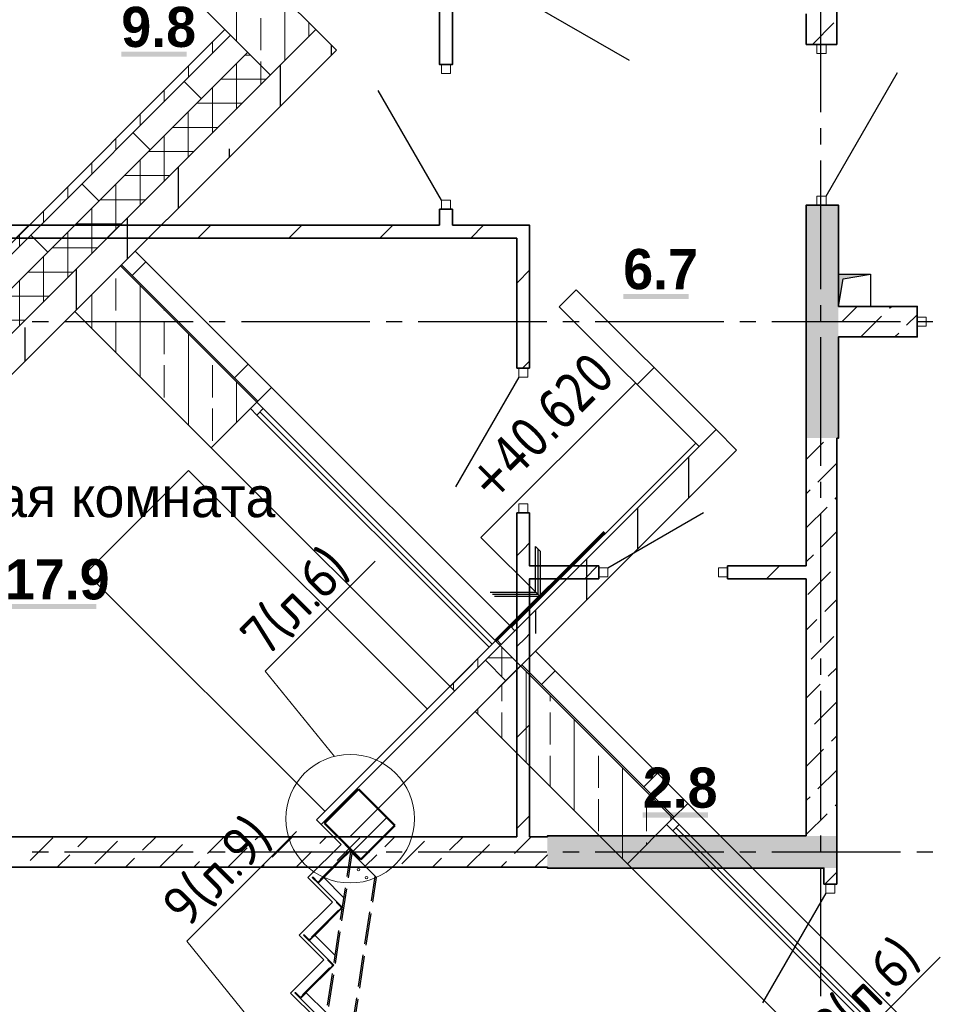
# Model space of a CAD drawing. Header units: millimetres. Extents: x 259029 to 2494469, y -731578 to -57567.
# Tile 185 of 252: x 462884 to 468628, y -585595 to -579469. Entities that reach past the tile are written whole.
import ezdxf
from ezdxf import colors
from ezdxf.entities.mleader import LeaderData, LeaderLine
from ezdxf.math import Vec2, Vec3

# ---------------------------------------------------------------- set-up
doc = ezdxf.new("R2010")
doc.units = ezdxf.units.MM
doc.linetypes.add('______2', pattern=[270, 200, -70])
for name, color, linetype, lineweight in [('1 Плита', 3, 'Continuous', 30), ('RAZMER', 100, 'Continuous', 15), ('Standard', 7, 'Continuous', 25), ('Общий01', 7, 'Continuous', 13), ('РАЗРЕЗЫ', 10, 'Continuous', 60), ('Символы 0.20', 1, 'Continuous', 20), ('Стена', 7, 'Continuous', 50), ('Стена_ бетон несущ.', 253, 'Continuous', 70)]:
    doc.layers.add(name, color=color, linetype=linetype, lineweight=lineweight)
for name, color, linetype in [('PDF _Геометрия', 7, 'Continuous'), ('PDF _Сплошная заливка', 7, 'Continuous'), ('PDF _Текст', 7, 'Continuous')]:
    doc.layers.add(name, color=color, linetype=linetype)
doc.styles.add('PDF Century Gothic', font='GOTHIC.TTF')
doc.styles.add('PDF Century Gothic Bold', font='GOTHICB.TTF')
doc.styles.add('TAHOMA', font='tahoma.ttf')
doc.styles.add('ГОСТ', font='GOST_Common.ttf')
pattern_1 = [(45, (239745.95, -150451.4), (-449.0128, 449.0128), []), (45, (240194.96, -150451.4), (-449.0128, 449.0128), [793.75, -158.75, 0, -158.75])]
pattern_2 = [(0, (605613.3, -619424.9), (450, 450), [450, -450]), (90, (605613.3, -619424.9), (-450, 450), [450, -450])]
pattern_3 = [(45, (604713.32, -620324.9), (-212.132, 212.132), []), (45, (604607.25, -620218.84), (-212.132, 212.132), [200, -70])]
pattern_4 = [(45, (604713.32, -620324.9), (-106.066, 106.066), []), (135, (604713.32, -620324.9), (-106.066, -106.066), [])]

# ---------------------------------------------------------------- blocks, each defined once
blk = doc.blocks.new('_None')
blk = doc.blocks.new('ааапп')
at = {"layer": 'Standard', "linetype": 'Continuous', "lineweight": 13}
h = blk.add_hatch(dxfattribs=at)
h.set_pattern_fill('____', scale=225, style=0, pattern_type=2)
h.set_pattern_definition([(0, (605163.32, -619874.9), (225, 225), [225, -225]), (90, (605163.32, -619874.9), (-225, 225), [225, -225])])
h.paths.add_polyline_path([(609330, -563089), (609330, -563239), (616730, -563239), (616730, -563089)], flags=0)
h = blk.add_hatch(dxfattribs=at)
h.set_pattern_fill('____', scale=450, style=0, pattern_type=2)
h.set_pattern_definition(pattern_2)
h.paths.add_polyline_path([(615360, -564819), (615360, -563619), (615240, -563619), (615240, -564819)], flags=0)
h = blk.add_hatch(dxfattribs=at)
h.set_pattern_fill('____', scale=450, style=0, pattern_type=2)
h.set_pattern_definition(pattern_2)
h.paths.add_polyline_path([(616980, -566959), (617130, -566959), (617130, -565729), (616980, -565729)], flags=0)
h = blk.add_hatch(dxfattribs=at)
h.set_pattern_fill('____', scale=450, style=0, pattern_type=2)
h.set_pattern_definition(pattern_2)
h.paths.add_polyline_path([(615360, -568479), (615360, -567139), (615240, -567139), (615240, -568479)], flags=0)
at = {"layer": 'Стена_ бетон несущ.', "linetype": 'Continuous', "lineweight": 13}
h = blk.add_hatch(dxfattribs=at)
h.set_pattern_fill('__________7', color=9, scale=100, style=0, pattern_type=2)
h.set_pattern_definition(pattern_3)
h.paths.add_polyline_path([(616730, -562639), (616730, -563439), (617130, -563439), (617130, -562639)], flags=0)
h = blk.add_hatch(dxfattribs=at)
h.set_pattern_fill('__________5', scale=100, style=0, pattern_type=2)
h.set_pattern_definition([(45, (604713.32, -620324.9), (-212.132, 212.132), []), (45, (604607.25, -620218.84), (-212.132, 212.132), [])])
h.paths.add_polyline_path([(609330, -563039), (609330, -563089), (616730, -563089), (616730, -563039)], flags=0)
h = blk.add_hatch(dxfattribs=at)
h.set_pattern_fill('__________6', scale=100, style=0, pattern_type=2)
h.set_pattern_definition(pattern_4)
h.paths.add_polyline_path([(609330, -563239), (609330, -563439), (616730, -563439), (616730, -563239)], flags=0)
at = {"layer": 'Стена_ бетон несущ.', "linetype": 'Continuous', "lineweight": 25}
h = blk.add_hatch(dxfattribs=at)
h.set_pattern_fill('ANSI35', scale=100, style=0)
h.set_pattern_definition(pattern_1)
h.paths.add_polyline_path([(609930, -568039), (609930, -563619), (617130, -563619), (617130, -563439), (608930, -563439), (608930, -563619), (609750, -563619), (609750, -568039)])
at = {"layer": 'Стена_ бетон несущ.', "linetype": 'Continuous', "lineweight": 13}
h = blk.add_hatch(dxfattribs=at)
h.set_pattern_fill('__________7', color=9, scale=100, style=0, pattern_type=2)
h.set_pattern_definition(pattern_3)
h.paths.add_polyline_path([(615230, -564819), (615230, -563619), (614830, -563619), (614830, -564819)], flags=0)
h = blk.add_hatch(dxfattribs=at)
h.set_pattern_fill('__________7', color=9, scale=100, style=0, pattern_type=2)
h.set_pattern_definition(pattern_3)
h.paths.add_polyline_path([(614830, -566959), (615230, -566959), (615230, -566919), (614830, -566919)], flags=0)
h = blk.add_hatch(dxfattribs=at)
h.set_pattern_fill('__________6', scale=100, style=0, pattern_type=2)
h.set_pattern_definition(pattern_4)
h.paths.add_polyline_path([(615100.1, -567139), (615230, -567139), (615230, -566959), (615100.1, -566959)], flags=0)
at = {"layer": 'Стена_ бетон несущ.', "linetype": 'Continuous', "lineweight": 25}
h = blk.add_hatch(dxfattribs=at)
h.set_pattern_fill('ANSI35', scale=100, style=0)
h.set_pattern_definition(pattern_1)
h.paths.add_polyline_path([(615230, -566959), (615230, -567139), (617130, -567139), (617130, -566959)])
at = {"layer": 'Стена_ бетон несущ.', "linetype": 'Continuous', "lineweight": 13}
h = blk.add_hatch(dxfattribs=at)
h.set_pattern_fill('__________7', color=9, scale=100, style=0, pattern_type=2)
h.set_pattern_definition(pattern_3)
h.paths.add_polyline_path([(615230, -568479), (615230, -567139), (614830, -567139), (614830, -568479)], flags=0)
at = {"color": 0}
blk.add_line((615230, -566919), (616188.3, -566919), dxfattribs=at)
at = {"color": 3, "linetype": 'Continuous', "lineweight": 30}
for points in [[(613646.1, -567197), (613409.2, -567197), (613409.2, -567200), (613646.1, -567200), (613646.1, -567197)], [(613354.1, -567412), (613117.2, -567412), (613117.2, -567415), (613354.1, -567415), (613354.1, -567412)], [(613062.1, -567627), (612825.2, -567627), (612825.2, -567630), (613062.1, -567630), (613062.1, -567627)]]:
    blk.add_lwpolyline(points, dxfattribs=at)
at = {"layer": '1 Плита', "color": 2, "linetype": 'Continuous', "lineweight": 30}
for points in [[(613394.4, -567200), (613431.1, -567200, -0.414214), (613433.4, -567202.3), (613433.4, -567204), (613383.4, -567204), (613383.4, -567154), (613385.1, -567154, -0.414214), (613387.4, -567156.3), (613387.4, -567193, 0.414214)], [(613394.4, -567200), (613431.1, -567200, -0.414214), (613433.4, -567202.3), (613433.4, -567204), (613383.4, -567204), (613383.4, -567154), (613385.1, -567154, -0.414214), (613387.4, -567156.3), (613387.4, -567193, 0.414214)], [(613664.4, -567200), (613627.7, -567200, 0.414214), (613625.4, -567202.3), (613625.4, -567204), (613675.4, -567204), (613675.4, -567154), (613673.7, -567154, 0.414214), (613671.4, -567156.3), (613671.4, -567193, -0.414214)], [(613102.4, -567415), (613139.1, -567415, -0.414214), (613141.4, -567417.3), (613141.4, -567419), (613091.4, -567419), (613091.4, -567369), (613093.1, -567369, -0.414214), (613095.4, -567371.3), (613095.4, -567408, 0.414214)], [(613102.4, -567415), (613139.1, -567415, -0.414214), (613141.4, -567417.3), (613141.4, -567419), (613091.4, -567419), (613091.4, -567369), (613093.1, -567369, -0.414214), (613095.4, -567371.3), (613095.4, -567408, 0.414214)], [(613372.4, -567415), (613335.7, -567415, 0.414214), (613333.4, -567417.3), (613333.4, -567419), (613383.4, -567419), (613383.4, -567369), (613381.7, -567369, 0.414214), (613379.4, -567371.3), (613379.4, -567408, -0.414214)], [(612810.4, -567630), (612847.1, -567630, -0.414214), (612849.4, -567632.3), (612849.4, -567634), (612799.4, -567634), (612799.4, -567584), (612801.1, -567584, -0.414214), (612803.4, -567586.3), (612803.4, -567623, 0.414214)], [(612810.4, -567630), (612847.1, -567630, -0.414214), (612849.4, -567632.3), (612849.4, -567634), (612799.4, -567634), (612799.4, -567584), (612801.1, -567584, -0.414214), (612803.4, -567586.3), (612803.4, -567623, 0.414214)], [(613080.4, -567630), (613043.7, -567630, 0.414214), (613041.4, -567632.3), (613041.4, -567634), (613091.4, -567634), (613091.4, -567584), (613089.7, -567584, 0.414214), (613087.4, -567586.3), (613087.4, -567623, -0.414214)]]:
    blk.add_lwpolyline(points, format="xyb", close=True, dxfattribs=at)
at = {"layer": 'RAZMER', "color": 0}
blk.add_line((613975.4, -567218), (613675.4, -567218), dxfattribs=at)
blk.add_line((613975.4, -567218), (613675.4, -567218), dxfattribs=at)
at = {"layer": 'RAZMER'}
for centre in [(613620.9, -567323, 0), (613620.9, -567393, 0)]:
    blk.add_circle(centre, 8, dxfattribs=at)
at = {"layer": 'Standard', "color": 7, "linetype": 'Continuous', "lineweight": 13}
for p, q in [((615174, -564819), (615174, -564875)), ((615230, -564875), (615230, -564819)), ((615174, -564875), (615230, -564875)), ((615174, -564875), (615174, -566919)), ((615202, -566918), (615202, -564875)), ((615230, -566919), (615230, -564875)), ((615174, -568479), (615174, -568535)), ((615174, -568479), (615174, -568535)), ((615230, -568535), (615230, -568479)), ((615230, -568535), (615230, -568479)), ((615174, -568535), (615174, -571239)), ((615174, -568535), (615230, -568535)), ((615174, -568535), (615230, -568535)), ((615202, -571238), (615202, -568535)), ((615230, -571239), (615230, -568535))]:
    blk.add_line(p, q, dxfattribs=at)
at = {"layer": 'Standard', "color": 7, "linetype": 'Continuous', "lineweight": 25}
for p, q in [((615620.6, -566920), (615620.6, -566400)), ((615620.6, -566400), (616980.6, -566400)), ((615420.6, -566680), (615620.6, -566880)), ((615620.6, -566900), (615420.6, -566700)), ((615620.6, -566920), (615420.6, -566720)), ((615620.6, -566880), (615820.6, -566680)), ((615820.6, -566700), (615620.6, -566900)), ((615820.6, -566720), (615620.6, -566920)), ((615820.6, -566680), (615820.6, -566700)), ((615820.6, -566700), (615820.6, -566720)), ((615230, -567139), (615230, -566959))]:
    blk.add_line(p, q, dxfattribs=at)
at = {"layer": 'Standard', "color": 7, "linetype": 'Continuous', "lineweight": 35}
for p, q in [((613675.4, -567193), (613675.4, -566968)), ((613675.4, -566968), (613975.4, -566968)), ((613975.4, -566968), (613975.4, -567168)), ((613675.4, -567288), (613675.4, -567193)), ((613975.4, -567168), (613975.4, -567177.6))]:
    blk.add_line(p, q, dxfattribs=at)
at = {"layer": 'Standard', "color": 7, "linetype": 'Continuous', "lineweight": 50}
for p, q in [((613675.4, -567288), (613675.4, -566968)), ((613675.4, -566968), (613885.4, -566968)), ((613975.4, -566968), (613770.4, -566968)), ((613975.4, -567288), (613975.4, -566968)), ((613975.4, -567288), (613675.4, -567288)), ((613675.4, -567288), (613975.4, -567288)), ((613975.4, -567288), (613675.4, -567288))]:
    blk.add_line(p, q, dxfattribs=at)
at = {"layer": 'Standard', "color": 253, "linetype": '______2', "lineweight": 30, "true_color": 0xababab}
for p, q in [((611149.1, -569064.1), (613665.9, -567211)), ((611149.1, -569074.9), (613663.7, -567223.5)), ((611149.1, -569277.5), (613665.9, -567424.4)), ((611149.1, -569289.9), (613666.1, -567436.6))]:
    blk.add_line(p, q, dxfattribs=at)
at = {"layer": 'Standard', "color": 7, "linetype": '______2', "lineweight": 35}
for p, q in [((613675.4, -567288), (613675.4, -567207.6)), ((613975.4, -567177.6), (613975.4, -567288))]:
    blk.add_line(p, q, dxfattribs=at)
at = {"layer": 'Standard', "color": 7, "linetype": '______2', "lineweight": 50}
blk.add_line((613975.4, -567288), (613675.4, -567288), dxfattribs=at)
at = {"layer": 'Общий01', "color": 7, "linetype": 'Continuous', "lineweight": 25}
for p, q in [((609330, -563039), (616730, -563039)), ((609330, -563089), (616730, -563089)), ((609330, -563239), (616730, -563239)), ((614030, -566959), (617130, -566959)), ((615360, -566929), (616980, -566929)), ((613730, -567139), (617130, -567139))]:
    blk.add_line(p, q, dxfattribs=at)
at = {"layer": 'РАЗРЕЗЫ', "color": 3, "lineweight": 30}
for p, q in [((613383.4, -567419), (613383.4, -567164)), ((613425.4, -567204), (613675.4, -567204)), ((613433.4, -567382.2), (613433.4, -567204)), ((613091.4, -567634), (613091.4, -567379)), ((613133.4, -567419), (613383.4, -567419)), ((613141.4, -567597.2), (613141.4, -567419)), ((612799.4, -567849), (612799.4, -567594)), ((612841.4, -567634), (613091.4, -567634)), ((612849.4, -567812.2), (612849.4, -567634))]:
    blk.add_line(p, q, dxfattribs=at)
at = {"layer": 'РАЗРЕЗЫ', "color": 2, "lineweight": 30}
blk.add_line((613665.9, -567211), (613665.9, -567436.8), dxfattribs=at)
at = {"layer": 'РАЗРЕЗЫ', "color": 1, "lineweight": 30}
blk.add_lwpolyline([(611027.9, -569079), (611027.9, -568863), (611319.7, -568863), (611319.7, -568647), (611611.4, -568647), (611611.4, -568431), (611903.4, -568431), (611903.4, -568215), (612195.4, -568215), (612195.4, -567999), (612487.4, -567999), (612487.4, -567783), (612779.4, -567783), (612779.4, -567567), (613071.4, -567567), (613071.4, -567351), (613363.4, -567351), (613363.4, -567135), (613655.4, -567135), (613655.4, -566919), (613655.4, -566919)], dxfattribs=at)
at = {"layer": 'РАЗРЕЗЫ', "color": 2, "lineweight": -2}
blk.add_lwpolyline([(613655.4, -566919), (615230, -566919), (615230, -566959), (613655.4, -566959)], close=True, dxfattribs=at)
at = {"layer": 'Символы 0.20'}
blk.add_circle((613808.3, -567061.6), 400, dxfattribs=at)
at = {"layer": 'Стена', "color": 7, "linetype": 'Continuous', "lineweight": 25}
for p, q in [((617130, -563439), (608930, -563439)), ((617130, -563619), (617130, -563439)), ((617130, -563619), (609930, -563619))]:
    blk.add_line(p, q, dxfattribs=at)
at = {"layer": 'Стена', "color": 34, "linetype": 'Continuous', "lineweight": 25}
for p, q in [((615240, -564819), (615240, -563619)), ((615360, -564819), (615360, -563619)), ((615360, -564819), (615230, -564819)), ((616980, -565729), (617130, -565729)), ((616980, -565729), (616980, -566959)), ((617130, -566959), (617130, -565729)), ((615230, -566919), (615360, -566919)), ((615240, -566959), (615240, -566919)), ((615360, -566959), (615360, -566919)), ((615240, -568479), (615240, -567139)), ((615360, -568479), (615360, -567139)), ((615360, -568479), (615230, -568479)), ((615360, -568479), (615230, -568479))]:
    blk.add_line(p, q, dxfattribs=at)
at = {"layer": 'Стена', "color": 7, "linetype": 'Continuous', "lineweight": 13}
for p, q in [((614630, -564819), (613730, -564819)), ((613730, -564819), (613730, -566919)), ((614630, -566919), (614630, -564819))]:
    blk.add_line(p, q, dxfattribs=at)
at = {"layer": 'Стена', "color": 34, "linetype": 'Continuous', "lineweight": 13}
for p, q in [((615360, -566919), (615360, -564819)), ((615360, -571239), (615360, -568479))]:
    blk.add_line(p, q, dxfattribs=at)
at = {"layer": 'Стена_ бетон несущ.', "color": 9, "linetype": 'Continuous', "lineweight": 25}
for p, q in [((616730, -562639), (616730, -563439)), ((617130, -563439), (617130, -562639)), ((615230, -563619), (614830, -563619)), ((614830, -563619), (614830, -564819)), ((615230, -563619), (615230, -564819)), ((614830, -564819), (615230, -564819)), ((615230, -566919), (614830, -566919)), ((614830, -566919), (614830, -566959)), ((615230, -566959), (615230, -566919)), ((615230, -567139), (614830, -567139)), ((615230, -567139), (614830, -567139)), ((614830, -567139), (614830, -568479)), ((615230, -567139), (615230, -568479)), ((614830, -568479), (615230, -568479)), ((614830, -568479), (615230, -568479))]:
    blk.add_line(p, q, dxfattribs=at)
at = {"layer": 'Стена_ бетон несущ.', "color": 9, "linetype": 'Continuous', "lineweight": 13}
for p, q in [((614830, -564819), (614830, -566919)), ((614830, -568479), (614830, -571239))]:
    blk.add_line(p, q, dxfattribs=at)
at = {"layer": 'Стена_ бетон несущ.', "color": 7, "linetype": 'Continuous', "lineweight": 25}
for p, q in [((615100.1, -566959), (615100.1, -567139)), ((615230, -567139), (615230, -566959)), ((617130, -566959), (617130, -567139))]:
    blk.add_line(p, q, dxfattribs=at)
at = {"layer": 'Standard', "color": 7, "linetype": 'Continuous', "lineweight": 25, "insert": (615820.6, -566300), "char_height": 250, "width": 1028.162, "attachment_point": 7, "style": 'TAHOMA'}
blk.add_mtext('{\\W0.86;+40.620}', dxfattribs=at)
at = {"layer": 'Символы 0.20'}
ml = blk.add_multileader_mtext('Standard', dxfattribs=at)
ml.set_content('7(л.6)', color=256, style='ГОСТ')
ml.set_leader_properties(color=256, linetype='ByLayer', lineweight=-1)
ml.set_arrow_properties(name='NONE')
ml.build(insert=Vec2(0, 0))
ml.multileader.update_dxf_attribs({"text_left_attachment_type": 6, "text_right_attachment_type": 6, "dogleg_length": 0.25, "arrow_head_size": 200, "scale": 100})
ctx = ml.context
ctx.base_point, ctx.scale, ctx.char_height, ctx.arrow_head_size, ctx.landing_gap_size, ctx.plane_origin = Vec3(614110.1, -566038.8), 100, 250, 200, 25, Vec3(615324.2, -568173.2)
ctx.left_attachment, ctx.right_attachment = 6, 6
notes = []
notes.append((ctx, [(0, (1, 1, 0), (614085.1, -566038.8), (1, 0), 25, [(0, [(614013.3, -566718.2)], 0, [])])]))
ctx.mtext.insert, ctx.mtext.width, ctx.mtext.flow_direction = Vec3(614135.1, -565738.8), 792.21, 5
ml = blk.add_multileader_mtext('Standard', dxfattribs=at)
ml.set_content('9(л.9)', color=256, style='ГОСТ')
ml.set_leader_properties(color=256, linetype='ByLayer', lineweight=-1)
ml.set_arrow_properties(name='NONE')
ml.build(insert=Vec2(0, 0))
ml.multileader.update_dxf_attribs({"text_left_attachment_type": 6, "text_right_attachment_type": 6, "dogleg_length": 0.25, "arrow_head_size": 200, "scale": 100})
ctx = ml.context
ctx.base_point, ctx.scale, ctx.char_height, ctx.arrow_head_size, ctx.landing_gap_size, ctx.plane_origin = Vec3(612576, -566882.5), 100, 250, 200, 25, Vec3(613790.1, -569016.9)
ctx.left_attachment, ctx.right_attachment = 6, 6
notes.append((ctx, [(0, (1, 1, 0), (612551, -566882.5), (1, 0), 25, [(0, [(612479.2, -567561.9)], 0, [])])]))
ctx.mtext.insert, ctx.mtext.width, ctx.mtext.flow_direction = Vec3(612601, -566582.5), 792.21, 5
ml = blk.add_multileader_mtext('Standard', dxfattribs=at)
ml.set_content('Б6', color=256, style='ГОСТ')
ml.set_leader_properties(color=256, linetype='ByLayer', lineweight=-1)
ml.set_arrow_properties(name='NONE')
ml.build(insert=Vec2(0, 0))
ml.multileader.update_dxf_attribs({"text_left_attachment_type": 6, "text_right_attachment_type": 6, "dogleg_length": 0.25, "arrow_head_size": 200, "scale": 100})
ctx = ml.context
ctx.base_point, ctx.scale, ctx.char_height, ctx.arrow_head_size, ctx.landing_gap_size, ctx.plane_origin = Vec3(614047, -567744.5), 100, 250, 200, 25, Vec3(613254.2, -567973)
ctx.left_attachment, ctx.right_attachment = 6, 6
notes.append((ctx, [(0, (1, 1, 0), (614022, -567744.5), (1, 0), 25, [(1, [(613869, -567259.9), (613869, -567259.9)], 0, [])])]))
ctx.mtext.insert, ctx.mtext.defined_height, ctx.mtext.flow_direction = Vec3(614072, -567444.5), 1301.5, 5
ml = blk.add_multileader_mtext('Standard', dxfattribs=at)
ml.set_content('9(л.9)', color=256, style='ГОСТ')
ml.set_leader_properties(color=256, linetype='ByLayer', lineweight=-1)
ml.set_arrow_properties(name='NONE')
ml.build(insert=Vec2(0, 0))
ml.multileader.update_dxf_attribs({"text_left_attachment_type": 6, "text_right_attachment_type": 6, "dogleg_length": 0.25, "arrow_head_size": 200, "scale": 100})
ctx = ml.context
ctx.base_point, ctx.scale, ctx.char_height, ctx.arrow_head_size, ctx.landing_gap_size, ctx.plane_origin = Vec3(613380, -569466.9), 100, 250, 200, 25, Vec3(611024.5, -571187.9)
ctx.left_attachment, ctx.right_attachment = 6, 6
notes.append((ctx, [(1, (1, 1, 0), (613355, -569466.9), (1, 0), 25, [(0, [(612832.1, -569802.7)], 0, [])])]))
ctx.mtext.insert, ctx.mtext.width, ctx.mtext.flow_direction = Vec3(613405, -569166.9), 792.21, 5
ml = blk.add_multileader_mtext('Standard', dxfattribs=at)
ml.set_content('по7(л.6)', color=256, style='ГОСТ')
ml.set_leader_properties(color=256, linetype='ByLayer', lineweight=-1)
ml.set_arrow_properties(name='NONE')
ml.build(insert=Vec2(0, 0))
ml.multileader.update_dxf_attribs({"text_left_attachment_type": 6, "text_right_attachment_type": 6, "dogleg_length": 0.25, "arrow_head_size": 200, "scale": 100})
ctx = ml.context
ctx.base_point, ctx.scale, ctx.char_height, ctx.arrow_head_size, ctx.landing_gap_size, ctx.plane_origin = Vec3(609782.7, -570717.4), 100, 250, 200, 25, Vec3(612513.4, -570395.2)
ctx.left_attachment, ctx.right_attachment = 6, 6
notes.append((ctx, [(1, (1, 1, 0), (610957.7, -570717.4), (-1, 0), 25, [(0, [(611147.2, -569654.4)], 0, [])])]))
ctx.mtext.insert, ctx.mtext.width, ctx.mtext.defined_height, ctx.mtext.flow_direction = Vec3(609807.7, -570417.4), 1094.387, 742.8, 5
ml = blk.add_multileader_mtext('Standard', dxfattribs=at)
ml.set_content('по 8 2(л.6)', color=256, style='ГОСТ')
ml.set_leader_properties(color=256, linetype='ByLayer', lineweight=-1)
ml.set_arrow_properties(name='NONE')
ml.build(insert=Vec2(0, 0))
ml.multileader.update_dxf_attribs({"text_left_attachment_type": 6, "text_right_attachment_type": 6, "dogleg_length": 0.25, "arrow_head_size": 200, "scale": 100})
ctx = ml.context
ctx.base_point, ctx.scale, ctx.char_height, ctx.arrow_head_size, ctx.landing_gap_size, ctx.plane_origin = Vec3(614087, -570266.1), 100, 250, 200, 25, Vec3(615301.2, -572400.6)
ctx.left_attachment, ctx.right_attachment = 6, 6
notes.append((ctx, [(0, (1, 1, 0), (614062, -570266.1), (1, 0), 25, [(0, [(613990.2, -570945.5)], 0, [])])]))
ctx.mtext.insert, ctx.mtext.width, ctx.mtext.flow_direction = Vec3(614112, -569966.1), 792.21, 5
ml = blk.add_multileader_mtext('Standard', dxfattribs=at)
ml.set_content('4(л.6)', color=256, style='ГОСТ')
ml.set_leader_properties(color=256, linetype='ByLayer', lineweight=-1)
ml.set_arrow_properties(name='NONE')
ml.build(insert=Vec2(0, 0))
ml.multileader.update_dxf_attribs({"text_left_attachment_type": 6, "text_right_attachment_type": 6, "dogleg_length": 0.25, "arrow_head_size": 200, "scale": 100})
ctx = ml.context
ctx.base_point, ctx.scale, ctx.char_height, ctx.arrow_head_size, ctx.landing_gap_size, ctx.plane_origin = Vec3(611257.3, -571855.8), 100, 250, 200, 25, Vec3(612471.5, -574008.5)
ctx.left_attachment, ctx.right_attachment = 6, 6
notes.append((ctx, [(0, (1, 1, 0), (611232.3, -571855.8), (1, 0), 25, [(0, [(611050.1, -572508.2)], 0, [])])]))
ctx.mtext.insert, ctx.mtext.width, ctx.mtext.defined_height, ctx.mtext.flow_direction = Vec3(611282.3, -571555.8), 1018.139, 759.8, 5
for ctx, leaders in notes:
    for number, flags, end, landing, length, lines in leaders:
        leader = LeaderData()
        leader.index, (leader.has_last_leader_line, leader.has_dogleg_vector, leader.attachment_direction) = number, flags
        leader.last_leader_point, leader.dogleg_vector, leader.dogleg_length = Vec3(end), Vec3(landing), length
        for number, points, colour, breaks in lines:
            line = LeaderLine()
            line.index, line.vertices, line.color, line.breaks = number, Vec3.list(points), colors.encode_raw_color(colour), breaks
            leader.lines.append(line)
        ctx.leaders.append(leader)

msp = doc.modelspace()

# ---------------------------------------------------------------- linework, layer by layer
at = {"layer": 'PDF _Геометрия', "lineweight": 35}
for points in [[(465575.7, -579337.6), (465575.7, -579747.6), (465495.7, -579747.6), (465495.7, -578207.6), (465155.7, -578207.6), (465075.7, -578207.6), (465075.7, -577522.6)], [(465495.7, -580747.6), (462365.8, -580747.6), (462365.8, -580627.6)], [(467975.7, -581252.6), (467975.7, -580622.6), (467965.7, -580622.6), (467775.7, -580622.6), (467775.7, -582072.6)], [(465495.7, -580747.6), (465495.7, -580647.6), (465575.7, -580647.6), (465575.7, -580747.6)], [(462861.2, -580827.5), (462941.2, -580747.5)], [(463426.9, -580827.5), (463506.9, -580747.5)], [(463992.6, -580827.5), (464072.6, -580747.5)], [(464558.3, -580827.5), (464638.3, -580747.5)], [(465124, -580827.5), (465204, -580747.5)], [(466055.7, -581637.6), (466055.7, -580827.6), (466055.7, -580747.6), (465575.7, -580747.6)], [(465689.7, -580827.5), (465769.7, -580747.5)], [(461165.8, -580827.6), (462365.8, -580827.6), (465975.7, -580827.6)], [(465975.7, -580827.6), (465975.7, -581637.6)], [(465975.7, -581107.1), (465981.6, -581101.2), (466055.7, -581027.1)], [(467965.7, -582072.6), (467975.7, -582072.6), (467975.7, -581442.6)], [(466011, -581637.5), (466055.7, -581592.8)], [(466055.7, -581637.6), (465975.7, -581637.6)], [(465975.7, -582537.6), (466055.7, -582537.6)], [(465975.7, -582537.6), (465975.7, -584552.6)], [(466485.7, -582867.6), (466055.7, -582867.6), (466055.7, -582537.6)], [(465975.7, -582804.1), (466017.3, -582762.6), (466055.7, -582724.1)], [(466398.1, -582947.5), (466478.1, -582867.5)], [(466485.7, -582867.6), (466485.7, -582947.6)], [(467285.7, -582947.6), (467285.7, -582867.6)], [(467775.7, -582867.6), (467285.7, -582867.6)], [(467529.4, -582947.5), (467609.4, -582867.5)], [(466055.7, -584552.6), (466055.7, -582947.6), (466485.7, -582947.6)], [(467285.7, -582947.6), (467775.7, -582947.6)], [(465975.7, -583369.8), (466029.2, -583316.4), (466055.7, -583289.8)], [(465975.7, -583935.5), (466041.1, -583870.2), (466055.7, -583855.5)], [(465975.7, -584501.2), (466053, -584424)], [(467775.7, -584547.6), (466165.7, -584547.6), (466165.7, -584552.6)], [(467965.7, -584847.6), (467965.7, -584747.6), (467965.7, -584547.6)], [(466165.7, -584742.6), (466165.7, -584747.6), (467885.7, -584747.6), (467885.7, -584847.6)], [(467892.2, -584847.5), (467965.7, -584773.9)], [(467965.7, -584847.6), (467885.7, -584847.6)]]:
    msp.add_lwpolyline(points, dxfattribs=at)
at = {"layer": 'PDF _Геометрия', "color": 191, "lineweight": 35, "true_color": 0xc8aaf2}
for points in [[(467775.7, -577527.6), (467775.7, -579317.6), (467965.7, -579317.6), (467965.7, -579622.6), (467775.7, -579622.6), (467775.7, -579432.6)], [(467813.9, -579622.5), (467947.7, -579488.7)], [(467975.7, -581252.6), (468465.7, -581252.6), (468465.7, -581442.6), (467975.7, -581442.6)], [(467997.2, -581348.4), (468093.1, -581252.5)], [(468294.2, -581263.5), (468305.2, -581252.5)], [(468115.2, -581442.5), (468244.7, -581313)], [(468400.3, -581369.6), (468465.7, -581304.1)], [(468327.3, -581442.5), (468350.8, -581419.1)], [(467775.7, -582072.6), (467775.7, -582867.6)], [(467775.7, -582206.2), (467884.1, -582097.9)], [(467965.7, -584547.6), (467965.7, -582072.6)], [(467848.7, -582345.4), (467965.7, -582228.4)], [(467775.7, -582418.4), (467799.2, -582394.9)], [(467954.8, -582451.4), (467965.7, -582440.5)], [(467775.7, -582630.5), (467905.3, -582500.9)], [(467869.9, -582748.4), (467965.7, -582652.6)], [(467775.7, -582842.6), (467820.4, -582797.9)], [(467775.7, -582947.6), (467775.7, -584547.6)], [(467785.1, -583045.4), (467926.5, -582904)], [(467891.2, -583151.5), (467965.7, -583076.9)], [(467775.7, -583266.9), (467841.7, -583201)], [(467806.3, -583448.5), (467947.7, -583307)], [(467912.4, -583554.5), (467965.7, -583501.2)], [(467775.7, -583691.1), (467862.9, -583604)], [(467827.5, -583851.5), (467965.7, -583713.3)], [(467775.7, -583903.3), (467778, -583901)], [(467933.6, -583957.6), (467965.7, -583925.4)], [(467775.7, -584115.4), (467884.1, -584007.1)], [(467848.7, -584254.6), (467965.7, -584137.5)], [(467775.7, -584327.5), (467799.2, -584304.1)], [(467954.8, -584360.6), (467965.7, -584349.7)], [(467775.7, -584539.7), (467905.3, -584410.1)], [(465975.7, -584552.6), (462365.8, -584552.6)], [(462948.5, -584700), (463089.9, -584558.6)], [(463245.5, -584615.2), (463308.2, -584552.5)], [(463351.5, -584721.3), (463493, -584579.8)], [(463648.5, -584636.4), (463732.4, -584552.5)], [(463754.6, -584742.5), (463896, -584601)], [(464051.6, -584657.6), (464156.7, -584552.5)], [(464348.5, -584572.8), (464368.8, -584552.5)], [(464454.6, -584678.8), (464580.9, -584552.5)], [(464751.6, -584594), (464793.1, -584552.5)], [(464857.7, -584700), (464999.1, -584558.6)], [(465154.7, -584615.2), (465217.3, -584552.5)], [(465260.7, -584721.3), (465402.1, -584579.8)], [(465557.7, -584636.4), (465641.6, -584552.5)], [(465663.8, -584742.5), (465805.2, -584601)], [(465960.8, -584657.6), (466065.9, -584552.5)], [(466165.7, -584552.6), (466055.7, -584552.6)], [(463118.2, -584742.5), (463196, -584664.7)], [(464178.8, -584742.5), (464299.1, -584622.3)], [(464603.1, -584742.5), (464702.1, -584643.5)], [(465027.3, -584742.5), (465105.2, -584664.7)], [(466088, -584742.5), (466165.7, -584664.8)], [(463542.4, -584742.5), (463599, -584685.9)], [(463966.7, -584742.5), (464002.1, -584707.1)], [(464390.9, -584742.5), (464405.1, -584728.3)], [(465451.6, -584742.5), (465508.2, -584685.9)], [(465875.9, -584742.5), (465911.3, -584707.1)], [(462365.8, -584742.6), (466165.7, -584742.6)]]:
    msp.add_lwpolyline(points, dxfattribs=at)
at = {"layer": 'PDF _Геометрия', "lineweight": 25}
for points in [[(467865.7, -580044.4), (467865.7, -579244.4)], [(465991.7, -579325.6), (466674.2, -579719.6)], [(467898.7, -580566.6), (468342.7, -579797.6)], [(465507.7, -580591.6), (465113.7, -579909.2)], [(467865.7, -580244.4), (467865.7, -580144.4)], [(467865.7, -581144.4), (467865.7, -580344.4)], [(467975.7, -581252.5), (467975.7, -581052.5), (468175.7, -581052.5), (468175.7, -581252.5), (467975.7, -581252.5), (468005.3, -581082), (468175.7, -581052.5)], [(467865.7, -581344.4), (467865.7, -581244.4)], [(462962.7, -581347.5), (463062.7, -581347.5)], [(463162.7, -581347.5), (463962.7, -581347.5)], [(464062.7, -581347.5), (464162.7, -581347.5)], [(464262.7, -581347.5), (465062.7, -581347.5)], [(465162.7, -581347.5), (465262.7, -581347.5)], [(465362.7, -581347.5), (466162.7, -581347.5)], [(466262.7, -581347.5), (466362.7, -581347.5)], [(466462.7, -581347.5), (467262.7, -581347.5)], [(467362.7, -581347.5), (467462.7, -581347.5)], [(467562.7, -581347.5), (468362.7, -581347.5)], [(468462.7, -581347.5), (468562.7, -581347.5)], [(467865.7, -582244.4), (467865.7, -581444.4)], [(465987.7, -581693.6), (465593.7, -582376)], [(467865.7, -582444.4), (467865.7, -582344.4)], [(466541.7, -582879.5), (467137.6, -582535.5)], [(467865.7, -583344.4), (467865.7, -582544.4)], [(467865.7, -583544.4), (467865.7, -583444.4)], [(467865.7, -584444.4), (467865.7, -583644.4)], [(467865.7, -584644.4), (467865.7, -584544.4)], [(462962.7, -584647.5), (463062.7, -584647.5)], [(463162.7, -584647.5), (463962.7, -584647.5)], [(464062.7, -584647.5), (464162.7, -584647.5)], [(464262.7, -584647.5), (465062.7, -584647.5)], [(465162.7, -584647.5), (465262.7, -584647.5)], [(465362.7, -584647.5), (466162.7, -584647.5)], [(466262.7, -584647.5), (466362.7, -584647.5)], [(466462.7, -584647.5), (467262.7, -584647.5)], [(467362.7, -584647.5), (467462.7, -584647.5)], [(467562.7, -584647.5), (468362.7, -584647.5)], [(468462.7, -584647.5), (468562.7, -584647.5)], [(467865.7, -585544.4), (467865.7, -584744.4)], [(467897.7, -584903.6), (467503.7, -585586)]]:
    msp.add_lwpolyline(points, dxfattribs=at)
at = {"layer": 'PDF _Геометрия', "lineweight": 13}
for points in [[(467898.7, -579678.6), (467898.7, -579622.6), (467842.7, -579622.6), (467842.7, -579678.6)], [(465507.7, -579803.6), (465507.7, -579747.6), (465563.7, -579747.6), (465563.7, -579803.6)], [(467898.7, -580622.6), (467898.7, -580566.6), (467842.7, -580566.6), (467842.7, -580622.6)], [(465507.7, -580647.6), (465507.7, -580591.6), (465563.7, -580591.6), (465563.7, -580647.6)], [(468465.7, -581319.6), (468521.7, -581319.6), (468521.7, -581375.6), (468465.7, -581375.6)], [(465987.7, -581637.6), (465987.7, -581693.6), (466043.7, -581693.6), (466043.7, -581637.6)], [(465987.7, -582481.6), (465987.7, -582537.6), (466043.7, -582537.6), (466043.7, -582481.6)], [(466485.7, -582879.6), (466541.7, -582879.6), (466541.7, -582935.6), (466485.7, -582935.6)], [(467229.7, -582879.6), (467285.7, -582879.6), (467285.7, -582935.6), (467229.7, -582935.6)], [(467897.7, -584847.6), (467897.7, -584903.6), (467953.7, -584903.6), (467953.7, -584847.6)]]:
    msp.add_lwpolyline(points, close=True, dxfattribs=at)
at = {"layer": 'PDF _Сплошная заливка', "lineweight": 25, "transparency": 33554559}
for points in [[(463516.2, -579699.3), (463922.3, -579699.3), (463516.2, -579668), (463922.3, -579668)], [(466637.9, -581206.4), (467044, -581206.4), (466637.9, -581175.1), (467044, -581175.1)], [(462792.4, -583136.5), (463360.9, -583136.5), (462792.4, -583105.1), (463360.9, -583105.1)], [(466759.4, -584433), (467165.5, -584433), (466759.4, -584401.7), (467165.5, -584401.7)]]:
    msp.add_solid(points, dxfattribs=at)
at = {"layer": 'PDF _Сплошная заливка', "color": 7, "lineweight": 35, "true_color": 0xf1f1f1, "transparency": 33554559}
for points in [[(467775.7, -580622.5), (467775.7, -582072.5), (467975.7, -580622.5), (467975.7, -582072.5)], [(466165.7, -584747.5), (467965.7, -584747.5), (466165.7, -584547.5), (467965.7, -584547.5)]]:
    msp.add_solid(points, dxfattribs=at)
at = {"layer": 'PDF _Сплошная заливка', "color": 251, "lineweight": 35, "true_color": 0x6c6c6c, "transparency": 33554559}
msp.add_solid([(467975.7, -581052.5), (467975.7, -581252.5), (468175.7, -581052.5), (468005.3, -581082)], dxfattribs=at)

# ---------------------------------------------------------------- texts
at = {"layer": 'PDF _Текст', "attachment_point": 7}
for s, insert, char_height, style in [('9.8', (463516.2, -579642), 250, 'PDF Century Gothic Bold'), ('6.7', (466637.9, -581149.1), 250, 'PDF Century Gothic Bold'), ('Жилая комната', (462052.8, -582567.6), 249.998, 'PDF Century Gothic'), ('17.9', (462792.4, -583079.2), 250, 'PDF Century Gothic Bold'), ('2.8', (466759.4, -584375.7), 250, 'PDF Century Gothic Bold'), ('Спальня', (464333.9, -585901.3), 250, 'PDF Century Gothic')]:
    msp.add_mtext(s, dxfattribs=dict(at, insert=insert, char_height=char_height, style=style))

# ---------------------------------------------------------------- next in the draw order: block references
at = {"layer": 'РАЗРЕЗЫ', "color": 2, "lineweight": -2, "rotation": 45.00000000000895}
msp.add_blockref('ааапп', (-370061.8, -617495.3), dxfattribs=at)

# ---------------------------------------------------------------- next in the draw order: leaders
at = {"layer": 'Символы 0.20'}
ml = msp.add_multileader_mtext('Standard', dxfattribs=at)
ml.set_content('по7(л.6)', color=256, style='ГОСТ')
ml.set_leader_properties(color=256, linetype='ByLayer', lineweight=-1)
ml.set_arrow_properties(name='NONE')
ml.build(insert=Vec2(0, 0))
ml.multileader.update_dxf_attribs({"text_left_attachment_type": 6, "text_right_attachment_type": 6, "dogleg_length": 0.25, "arrow_head_size": 200, "scale": 100})
ctx = ml.context
ctx.base_point, ctx.scale, ctx.char_height, ctx.arrow_head_size, ctx.landing_gap_size, ctx.plane_origin = Vec3(369891.5, -585849.3), 100, 250, 200, 25, Vec3(372622.2, -585527.1)
ctx.left_attachment, ctx.right_attachment = 6, 6
notes = []
notes.append((ctx, [(1, (1, 1, 0), (371066.5, -585849.3), (-1, 0), 25, [(0, [(371256.1, -584786.3)], 0, [])])]))
ctx.mtext.insert, ctx.mtext.width, ctx.mtext.defined_height, ctx.mtext.flow_direction = Vec3(369916.5, -585549.3), 1094.387, 742.8, 5
for ctx, leaders in notes:
    for number, flags, end, landing, length, lines in leaders:
        leader = LeaderData()
        leader.index, (leader.has_last_leader_line, leader.has_dogleg_vector, leader.attachment_direction) = number, flags
        leader.last_leader_point, leader.dogleg_vector, leader.dogleg_length = Vec3(end), Vec3(landing), length
        for number, points, colour, breaks in lines:
            line = LeaderLine()
            line.index, line.vertices, line.color, line.breaks = number, Vec3.list(points), colors.encode_raw_color(colour), breaks
            leader.lines.append(line)
        ctx.leaders.append(leader)

doc.saveas('drawing.dxf')
